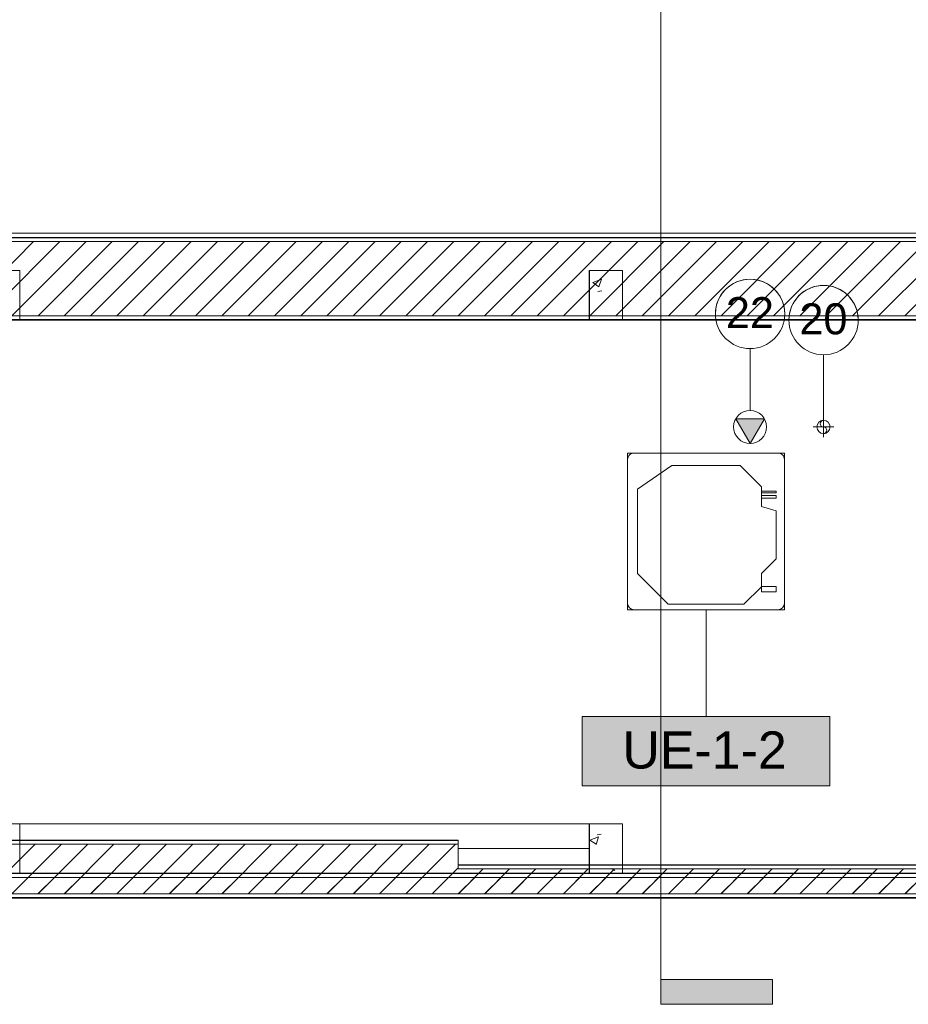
# Model space of a CAD drawing. Header units: metres. Extents: x 3 to 42.2, y -72.9 to -48.7.
# Tile 19 of 189: x 19.1 to 24.5, y -72.6 to -66.6. Entities that reach past the tile are written whole.
import ezdxf

# ---------------------------------------------------------------- set-up
doc = ezdxf.new("R2010")
doc.units = ezdxf.units.M
doc.linetypes.add('Oculto 1_5', pattern=[0.0022, 0.0015, -0.0007000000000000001])
for name, color, linetype, lineweight in [('A-COLS', 7, 'Continuous', 18), ('A-WALL', 7, 'Continuous', 18), ('A-WALL-PATT', 7, 'Continuous', 18), ('G-ANNO-SYMB', 7, 'Continuous', 9), ('M-EQPM', 7, 'Continuous', 18), ('M-MNTG', 7, 'Continuous', 18), ('S-BEAM', 7, 'Continuous', 18), ('S-COLS', 7, 'Continuous', 18)]:
    doc.layers.add(name, color=color, linetype=linetype, lineweight=lineweight)
doc.layers.add('M-EQPM-IDEN', color=1, linetype='Continuous', lineweight=9, true_color=0xff0000)
doc.layers.add('M-MNTG-IDEN', color=1, linetype='Continuous', lineweight=9, true_color=0xff0000)
doc.styles.add('Arial_1', font='arial.ttf', dxfattribs={"height": 0.1874999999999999})
doc.styles.add('Arial_2', font='arial.ttf', dxfattribs={"height": 0.2249999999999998})
pattern_1 = [(49.99999999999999, (21.555, -62.92899999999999), (0.5465545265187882, -0.04781508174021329), [0.05715, -0.62865]), (355, (21.555, -62.92899999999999), (-0.1057276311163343, 0.5731658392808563), [0.04572, -0.50292]), (100.451, (21.601, -62.933), (0.440827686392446, 0.5253490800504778), [0.04857, -0.53427]), (46.184, (21.555, -62.776), (0.8132373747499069, -0.1261291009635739), [0.08573, -0.9429799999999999]), (96.636, (21.623, -62.787), (0.7122119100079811, 0.7422871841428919), [0.07286000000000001, -0.8014100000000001]), (351.184, (21.555, -62.776), (0.7122166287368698, 0.7422739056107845), [0.06858, -0.75438]), (21, (21.631, -62.81399999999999), (0.4548461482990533, -0.3067949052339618), [0.05715, -0.62865]), (326, (21.631, -62.81399999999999), (0.1854048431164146, 0.5525599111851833), [0.04572, -0.50292]), (71.45100000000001, (21.669, -62.84), (0.6402508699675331, 0.2457631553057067), [0.04857, -0.53427]), (37.50000000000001, (21.555, -62.92899999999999), (0.009260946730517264, 0.2536671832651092), [0.02515, -0.47168, 0.02515, -0.48539, -0.5048199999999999]), (37.50000000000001, (21.555, -62.92899999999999), (0.009260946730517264, 0.2536671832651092), [-1.007, 0.02515, -0.47968]), (7.499999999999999, (21.555, -62.92899999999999), (0.2004558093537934, 0.3005459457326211), [0.02515, -0.26594, 0.02515, -0.46025, -0.1924]), (7.499999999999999, (21.555, -62.92899999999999), (0.2004558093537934, 0.3005459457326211), [-0.7764800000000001, 0.02515, -0.16726]), (327.5, (21.385, -62.92899999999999), (0.4067681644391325, -0.01718819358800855), [0.02515, -0.16535, 0.02515, -0.56921, -0.78867]), (327.5, (21.385, -62.92899999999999), (0.4067681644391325, -0.01718819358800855), [-0.78486, 0.02515, -0.76352]), (317.5, (21.309, -62.92899999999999), (0.4443831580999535, 0.07627942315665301), [0.02515, -0.2225, 0.02515, -0.36957, -0.56007]), (317.5, (21.309, -62.92899999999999), (0.4443831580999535, 0.07627942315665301), [-0.64237, 0.02515, -0.53492])]
pattern_2 = [(45, (21.555, -62.92899999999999), (-0.0795495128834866, 0.0795495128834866), [])]

# ---------------------------------------------------------------- blocks, each defined once
blk = doc.blocks.new('Paredes 14 - Paredes 21-7832839-1PAV')
at = {"layer": 'A-WALL', "color": 253, "true_color": 0xaaaaaa}
for p, q in [((32.64733909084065, -67.91555074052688), (14.74899755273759, -67.91555074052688)), ((14.74899755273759, -67.94196407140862), (32.64733909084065, -67.94196407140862))]:
    blk.add_line(p, q, dxfattribs=at)
blk = doc.blocks.new('4 GRE - ESCOLA DE CINEMA E AUDIOVISUAL CINE REX R07_rvt-1-1PAV')
at = {"layer": 'A-WALL-PATT', "true_color": 0xd4d4d4}
h = blk.add_hatch(dxfattribs=at)
h.set_pattern_fill('FP_1', color=254, style=0, pattern_type=2)
h.set_pattern_definition(pattern_1)
h.paths.add_polyline_path([(33.14483924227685, -67.94512227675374), (34.66733924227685, -67.94512227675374), (34.66733924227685, -67.94262227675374), (33.14483924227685, -67.94262227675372)])
h.paths.add_polyline_path([(32.28722419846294, -67.94512227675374), (32.64983924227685, -67.94512227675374), (32.64983924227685, -67.94262227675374), (14.74649770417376, -67.94262227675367), (14.74649770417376, -67.94512227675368), (29.82142436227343, -67.94512227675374)])
h.paths.add_polyline_path([(14.60149770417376, -67.94512227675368), (14.60149770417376, -67.94262227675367), (12.65910173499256, -67.94262227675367), (12.65910173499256, -67.94512227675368), (13.79372542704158, -67.94512227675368)])
h.paths.add_polyline_path([(12.30910173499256, -67.94512227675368), (12.30910173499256, -67.94262227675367), (11.71733924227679, -67.94262227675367), (11.71733924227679, -67.94512227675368)])
h = blk.add_hatch(dxfattribs=at)
h.set_pattern_fill('FP_2', color=254, style=0, pattern_type=2)
h.set_pattern_definition(pattern_2)
h.paths.add_polyline_path([(33.5201241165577, -68.41762227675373), (34.66733924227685, -68.41762227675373), (34.66733924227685, -67.96762227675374), (12.65882739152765, -67.96762227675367), (12.63415928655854, -68.36231195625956), (12.64660173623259, -68.36231195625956), (12.64660173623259, -68.41762227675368), (32.28722419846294, -68.41762227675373)])
h.paths.add_polyline_path([(12.32160173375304, -68.41762227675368), (12.32160173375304, -68.36231195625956), (12.33404418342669, -68.36231195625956), (12.30910173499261, -67.96762227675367), (11.71733924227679, -67.96762227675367), (11.71733924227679, -68.41762227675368), (12.25260052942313, -68.41762227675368)])
h = blk.add_hatch(dxfattribs=at)
h.set_pattern_fill('FP_1', color=254, style=0, pattern_type=2)
h.set_pattern_definition(pattern_1)
h.paths.add_polyline_path([(34.66733924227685, -68.44262227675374), (34.66733924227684, -68.44012227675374), (12.64660173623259, -68.44012227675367), (12.64660173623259, -68.44262227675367), (33.5201241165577, -68.44262227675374)])
h.paths.add_polyline_path([(11.94437554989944, -68.44262227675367), (12.32160173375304, -68.44262227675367), (12.32160173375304, -68.44012227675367), (11.71733924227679, -68.44012227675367), (11.71733924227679, -68.44262227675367)])
h = blk.add_hatch(dxfattribs=at)
h.set_pattern_fill('FP_1', color=254, style=0, pattern_type=2)
h.set_pattern_definition(pattern_1)
h.paths.add_polyline_path([(11.47228762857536, -71.9394422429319), (11.47228762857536, -71.59444224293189), (15.05955433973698, -71.5944422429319), (15.05955433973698, -71.5919422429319), (11.46978762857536, -71.5919422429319), (11.46978762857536, -71.9394422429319)])
h.paths.add_polyline_path([(21.79233924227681, -71.59444224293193), (21.79233924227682, -71.59194224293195), (15.25955433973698, -71.5919422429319), (15.25955433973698, -71.5944422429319), (21.19112493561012, -71.59444224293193)])
h = blk.add_hatch(dxfattribs=at)
h.set_pattern_fill('FP_2', color=254, style=0, pattern_type=2)
h.set_pattern_definition(pattern_2)
h.paths.add_polyline_path([(21.19112493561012, -71.91694224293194), (21.79233924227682, -71.91694224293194), (21.79233924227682, -71.61694224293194), (15.25955433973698, -71.61694224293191), (15.25955433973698, -71.72927817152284), (15.05955433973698, -71.72927817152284), (15.05955433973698, -71.61694224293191), (11.49478762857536, -71.6169422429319), (11.49478762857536, -71.91694224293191), (19.95822501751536, -71.91694224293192)])
h = blk.add_hatch(dxfattribs=at)
h.set_pattern_fill('FP_1', color=254, style=0, pattern_type=2)
h.set_pattern_definition(pattern_1)
h.paths.add_polyline_path([(37.21882387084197, -71.7955741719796), (40.16733924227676, -71.7955741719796), (40.16733924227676, -71.79330533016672), (17.5835000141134, -71.7930741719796), (17.5835000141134, -71.79557417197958), (34.75302403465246, -71.7955741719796)])
h.paths.add_polyline_path([(17.05017606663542, -71.79557417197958), (17.4385000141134, -71.79557417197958), (17.4385000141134, -71.7930741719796), (17.05017606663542, -71.7930741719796)])
h = blk.add_hatch(dxfattribs=at)
h.set_pattern_fill('FP_1', color=254, style=0, pattern_type=2)
h.set_pattern_definition(pattern_1)
h.paths.add_polyline_path([(29.34987493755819, -71.74444224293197), (29.34987493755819, -71.74194224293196), (21.79233924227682, -71.74194224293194), (21.79233924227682, -71.74444224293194), (28.58852444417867, -71.74444224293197)])
h = blk.add_hatch(dxfattribs=at)
h.set_pattern_fill('FP_2', color=254, style=0, pattern_type=2)
h.set_pattern_definition(pattern_2)
h.paths.add_polyline_path([(29.34987493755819, -71.91694224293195), (29.34987493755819, -71.76694224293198), (21.79233924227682, -71.76694224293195), (21.79233924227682, -71.91694224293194), (28.58852444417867, -71.91694224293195)])
h = blk.add_hatch(dxfattribs=at)
h.set_pattern_fill('FP_2', color=254, style=0, pattern_type=2)
h.set_pattern_definition(pattern_2)
h.paths.add_polyline_path([(26.73917456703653, -71.91807417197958), (40.16733924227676, -71.91807417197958), (40.16733924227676, -71.81807417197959), (17.05017606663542, -71.81807417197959), (17.05017606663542, -71.91807417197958), (26.12272460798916, -71.91807417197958)])
h = blk.add_hatch(dxfattribs=at)
h.set_pattern_fill('FP_1', color=254, style=0, pattern_type=2)
h.set_pattern_definition(pattern_1)
h.paths.add_polyline_path([(21.79233924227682, -71.94194224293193), (21.79233924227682, -71.93944224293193), (11.46978762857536, -71.9394422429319), (11.46978762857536, -71.9419422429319), (19.95822501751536, -71.94194224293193)])
h = blk.add_hatch(dxfattribs=at)
h.set_pattern_fill('FP_1', color=254, style=0, pattern_type=2)
h.set_pattern_definition(pattern_1)
h.paths.add_polyline_path([(27.35562452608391, -71.9430741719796), (40.16733924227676, -71.9430741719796), (40.16733924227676, -71.94057417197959), (17.05017606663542, -71.94057417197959), (17.05017606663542, -71.9430741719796), (24.88982468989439, -71.9430741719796)])
at = {"layer": 'A-WALL-PATT', "true_color": 0xaaaaaa}
h = blk.add_hatch(dxfattribs=at)
h.set_pattern_fill('FP_1', color=253, style=0, pattern_type=2)
h.set_pattern_definition(pattern_1)
h.paths.add_polyline_path([(29.34987493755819, -71.94194224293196), (29.34987493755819, -71.93944224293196), (21.79233924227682, -71.93944224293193), (21.79233924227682, -71.94194224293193), (27.35562452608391, -71.94194224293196)])
at = {"layer": 'S-COLS', "true_color": 0xaaaaaa}
h = blk.add_hatch(dxfattribs=at)
h.set_pattern_fill('FP_1', color=253, style=0, pattern_type=2)
h.set_pattern_definition(pattern_1)
h.paths.add_polyline_path([(22.78730015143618, -68.44262227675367), (22.78730015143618, -68.14262227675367), (22.58730015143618, -68.14262227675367), (22.58730015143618, -68.44262227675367)])
h = blk.add_hatch(dxfattribs=at)
h.set_pattern_fill('FP_1', color=253, style=0, pattern_type=2)
h.set_pattern_definition(pattern_1)
h.paths.add_polyline_path([(22.78725433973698, -71.79307817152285), (22.78725433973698, -71.49307817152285), (22.58725433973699, -71.49307817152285), (22.58725433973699, -71.79307817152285)])
at = {"layer": 'A-WALL', "color": 253, "true_color": 0xaaaaaa}
for p, q in [((32.67233924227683, -67.96762227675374), (14.72399770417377, -67.96762227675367)), ((32.64983924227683, -67.94512227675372), (14.74649770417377, -67.94512227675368)), ((32.64733924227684, -67.94262227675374), (14.74899770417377, -67.94262227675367)), ((34.66733924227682, -68.41762227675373), (11.7173392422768, -68.41762227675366)), ((34.66733924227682, -68.44012227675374), (11.7173392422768, -68.44012227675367)), ((11.7173392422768, -68.44262227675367), (34.66733924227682, -68.44262227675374)), ((15.25955433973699, -71.59444224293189), (21.79233924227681, -71.59444224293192)), ((15.25955433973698, -71.6169422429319), (21.79233924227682, -71.61694224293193)), ((21.79233924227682, -71.59194224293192), (19.08600001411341, -71.59194224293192)), ((21.79233924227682, -71.74194224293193), (21.79233924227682, -71.59194224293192)), ((40.16733924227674, -71.79557417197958), (17.5835000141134, -71.79557417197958)), ((35.00730015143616, -71.79307417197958), (17.58600001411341, -71.79307417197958)), ((26.8860000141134, -71.74194224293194), (21.79233924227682, -71.74194224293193)), ((21.79233924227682, -71.74194224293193), (21.79233924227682, -71.74444224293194)), ((21.79233924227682, -71.74444224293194), (21.79233924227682, -71.74194224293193)), ((21.79233924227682, -71.74444224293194), (29.34987493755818, -71.74444224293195)), ((21.79233924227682, -71.74444224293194), (21.79233924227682, -71.76694224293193)), ((21.79233924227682, -71.76694224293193), (21.79233924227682, -71.74444224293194)), ((21.79233924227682, -71.76694224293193), (29.34987493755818, -71.76694224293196)), ((40.16733924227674, -71.81807417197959), (17.56100001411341, -71.81807417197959)), ((11.49478762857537, -71.91694224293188), (21.79233924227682, -71.91694224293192)), ((40.16733924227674, -71.91807417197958), (17.05017606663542, -71.91807417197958)), ((21.79233924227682, -71.91694224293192), (29.34987493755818, -71.91694224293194)), ((11.46978762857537, -71.94194224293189), (21.79233924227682, -71.94194224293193)), ((11.47228762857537, -71.93944224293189), (21.79233924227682, -71.93944224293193)), ((40.16733924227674, -71.94057417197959), (17.05017606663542, -71.94057417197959)), ((17.05017606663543, -71.94307417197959), (40.16733924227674, -71.94307417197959)), ((21.79233924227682, -71.93944224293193), (21.79233924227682, -71.94194224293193)), ((21.79233924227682, -71.93944224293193), (29.34987493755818, -71.93944224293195)), ((21.79233924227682, -71.94194224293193), (21.79233924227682, -71.93944224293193)), ((21.79233924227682, -71.94194224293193), (29.34987493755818, -71.94194224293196))]:
    blk.add_line(p, q, dxfattribs=at)
at = {"layer": 'S-BEAM', "color": 253, "true_color": 0xaaaaaa}
for p, q in [((22.58725433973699, -71.49307817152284), (19.13732107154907, -71.49307817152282)), ((21.79233924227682, -71.64307817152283), (22.58725433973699, -71.64307817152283))]:
    blk.add_line(p, q, dxfattribs=at)
at = {"layer": 'S-COLS', "color": 253, "true_color": 0xaaaaaa}
for p, q in [((22.58730015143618, -68.14262227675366), (22.58730015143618, -68.44262227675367)), ((22.78730015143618, -68.14262227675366), (22.58730015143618, -68.14262227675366)), ((22.78730015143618, -68.44262227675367), (22.78730015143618, -68.14262227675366)), ((22.58730015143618, -68.44262227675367), (22.78730015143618, -68.44262227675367)), ((22.78725433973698, -71.49307817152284), (22.58725433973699, -71.49307817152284)), ((22.58725433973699, -71.49307817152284), (22.58725433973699, -71.79307817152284)), ((22.78725433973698, -71.79307817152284), (22.78725433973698, -71.49307817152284)), ((22.58725433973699, -71.79307817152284), (22.78725433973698, -71.79307817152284))]:
    blk.add_line(p, q, dxfattribs=at)
at = {"layer": 'A-WALL', "color": 253, "lineweight": 18, "true_color": 0xaaaaaa}
blk.add_blockref('Paredes 14 - Paredes 21-7832839-1PAV', (1.514361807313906e-07, 2.182847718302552e-05), dxfattribs=at)
blk = doc.blocks.new('Family - P54-299878-1PAV')
at = {"layer": 'S-COLS', "color": 253, "true_color": 0xaaaaaa}
for p, q in [((-0.09999999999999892, 0.1500000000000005), (-0.09999999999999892, -0.1500000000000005)), ((0.09999999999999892, 0.1500000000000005), (-0.09999999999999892, 0.1500000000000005)), ((0.09999999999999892, -0.1500000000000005), (0.09999999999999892, 0.1500000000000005)), ((-0.09999999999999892, -0.1500000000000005), (0.09999999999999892, -0.1500000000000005))]:
    blk.add_line(p, q, dxfattribs=at)
blk = doc.blocks.new('Family - P54-301574-1PAV')
at = {"layer": 'S-COLS', "color": 253, "true_color": 0xaaaaaa}
for p, q in [((-0.09999999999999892, 0.1500000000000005), (-0.09999999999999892, -0.1500000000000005)), ((0.09999999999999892, 0.1500000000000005), (-0.09999999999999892, 0.1500000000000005)), ((0.09999999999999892, -0.1500000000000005), (0.09999999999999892, 0.1500000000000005)), ((-0.09999999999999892, -0.1500000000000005), (0.09999999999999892, -0.1500000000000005))]:
    blk.add_line(p, q, dxfattribs=at)
blk = doc.blocks.new('Family - P43-299880-1PAV')
at = {"layer": 'S-COLS', "color": 253, "true_color": 0xaaaaaa}
for p, q in [((-0.09999999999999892, 0.1500000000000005), (-0.09999999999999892, -0.1500000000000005)), ((0.09999999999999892, 0.1500000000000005), (-0.09999999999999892, 0.1500000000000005)), ((0.09999999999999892, -0.1500000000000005), (0.09999999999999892, 0.1500000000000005)), ((-0.09999999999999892, -0.1500000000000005), (0.09999999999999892, -0.1500000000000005))]:
    blk.add_line(p, q, dxfattribs=at)
blk = doc.blocks.new('Family - P43-301562-1PAV')
at = {"layer": 'S-COLS', "color": 253, "true_color": 0xaaaaaa}
for p, q in [((-0.09999999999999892, 0.1500000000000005), (-0.09999999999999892, -0.1500000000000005)), ((0.09999999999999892, 0.1500000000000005), (-0.09999999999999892, 0.1500000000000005)), ((0.09999999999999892, -0.1500000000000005), (0.09999999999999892, 0.1500000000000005)), ((-0.09999999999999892, -0.1500000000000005), (0.09999999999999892, -0.1500000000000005))]:
    blk.add_line(p, q, dxfattribs=at)
blk = doc.blocks.new('Family - P55-299882-1PAV')
at = {"layer": 'S-COLS', "color": 253, "true_color": 0xaaaaaa}
for p, q in [((-0.09999999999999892, 0.1500000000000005), (-0.09999999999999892, -0.1500000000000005)), ((0.09999999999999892, 0.1500000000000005), (-0.09999999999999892, 0.1500000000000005)), ((0.09999999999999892, -0.1500000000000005), (0.09999999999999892, 0.1500000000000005)), ((-0.09999999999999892, -0.1500000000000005), (0.09999999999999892, -0.1500000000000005))]:
    blk.add_line(p, q, dxfattribs=at)
blk = doc.blocks.new('Family - P55-301575-1PAV')
at = {"layer": 'S-COLS', "color": 253, "true_color": 0xaaaaaa}
for p, q in [((-0.09999999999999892, 0.1500000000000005), (-0.09999999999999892, -0.1500000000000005)), ((0.09999999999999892, 0.1500000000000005), (-0.09999999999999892, 0.1500000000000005)), ((0.09999999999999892, -0.1500000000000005), (0.09999999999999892, 0.1500000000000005)), ((-0.09999999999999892, -0.1500000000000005), (0.09999999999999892, -0.1500000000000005))]:
    blk.add_line(p, q, dxfattribs=at)
blk = doc.blocks.new('Family - P44-299884-1PAV')
at = {"layer": 'S-COLS', "color": 253, "true_color": 0xaaaaaa}
for p, q in [((-0.09999999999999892, 0.1500000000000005), (-0.09999999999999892, -0.1500000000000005)), ((0.09999999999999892, 0.1500000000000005), (-0.09999999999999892, 0.1500000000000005)), ((0.09999999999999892, -0.1500000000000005), (0.09999999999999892, 0.1500000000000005)), ((-0.09999999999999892, -0.1500000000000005), (0.09999999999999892, -0.1500000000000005))]:
    blk.add_line(p, q, dxfattribs=at)
blk = doc.blocks.new('Family - P44-301563-1PAV')
at = {"layer": 'S-COLS', "color": 253, "true_color": 0xaaaaaa}
for p, q in [((-0.09999999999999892, 0.1500000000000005), (-0.09999999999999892, -0.1500000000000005)), ((0.09999999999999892, 0.1500000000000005), (-0.09999999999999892, 0.1500000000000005)), ((0.09999999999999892, -0.1500000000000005), (0.09999999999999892, 0.1500000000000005)), ((-0.09999999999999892, -0.1500000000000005), (0.09999999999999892, -0.1500000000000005))]:
    blk.add_line(p, q, dxfattribs=at)
blk = doc.blocks.new('ESTRUTURAL CINE REX _011_IFC-1-1PAV')
at = {"layer": 'A-COLS', "color": 253, "lineweight": 18, "true_color": 0xaaaaaa}
for name, p in [('Family - P43-301562-1PAV', (19.03732107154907, -68.29202227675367)), ('Family - P44-301563-1PAV', (22.68862107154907, -68.29202227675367)), ('Family - P54-301574-1PAV', (19.03732107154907, -71.64312227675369)), ('Family - P55-301575-1PAV', (22.68862107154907, -71.64312227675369))]:
    blk.add_blockref(name, p, dxfattribs=at)
at = {"layer": 'S-COLS', "color": 253, "lineweight": 18, "true_color": 0xaaaaaa}
for name, p in [('Family - P43-299880-1PAV', (19.03732107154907, -68.29202227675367)), ('Family - P44-299884-1PAV', (22.68862107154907, -68.29202227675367)), ('Family - P54-299878-1PAV', (19.03732107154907, -71.64312227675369)), ('Family - P55-299882-1PAV', (22.68862107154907, -71.64312227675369))]:
    blk.add_blockref(name, p, dxfattribs=at)
blk = doc.blocks.new('V8 K7 4V 9_0-14_0kW - MIH100Q4HN18-939145-1PAV')
at = {"layer": 'M-EQPM', "color": 1, "true_color": 0xff0000}
for p, q in [((-0.4350000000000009, 0.4750000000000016), (-0.4750000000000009, 0.4750000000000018)), ((-0.4750000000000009, 0.4750000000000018), (-0.4750000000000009, 0.4349999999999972)), ((-0.4750000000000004, 0.4349999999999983), (-0.4750000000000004, -0.4349999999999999)), ((0.4349999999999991, 0.4749999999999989), (-0.4350000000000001, 0.4749999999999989)), ((0.4750000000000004, 0.4749999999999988), (0.4349999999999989, 0.4749999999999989)), ((0.4750000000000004, 0.4349999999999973), (0.4750000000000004, 0.4749999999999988)), ((0.4749999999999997, -0.4350000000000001), (0.4749999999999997, 0.4349999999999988)), ((-0.206423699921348, 0.3995763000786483), (-0.4149999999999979, 0.2549999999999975)), ((-0.4149999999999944, 0.254999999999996), (-0.2064236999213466, 0.3995763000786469)), ((0.2064236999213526, 0.3995763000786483), (-0.206423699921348, 0.3995763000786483)), ((-0.2064236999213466, 0.3995763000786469), (0.2064236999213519, 0.3995763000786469)), ((0.3350000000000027, 0.2709999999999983), (0.2064236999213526, 0.3995763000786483)), ((0.206423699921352, 0.3995763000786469), (0.3350000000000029, 0.2709999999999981)), ((-0.4149999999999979, 0.2549999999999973), (-0.4149999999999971, -0.2550000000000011)), ((-0.4150000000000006, -0.2550000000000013), (-0.4150000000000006, 0.2549999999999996)), ((0.3350000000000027, 0.1509999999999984), (0.3350000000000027, 0.2709999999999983)), ((0.3350000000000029, 0.2709999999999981), (0.3350000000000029, 0.1509999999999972)), ((0.4249999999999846, 0.2441733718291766), (0.3349999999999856, 0.2441733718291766)), ((0.4250000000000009, 0.2346433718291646), (0.4250000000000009, 0.2441733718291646)), ((0.3349999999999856, 0.2346433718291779), (0.4249999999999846, 0.2346433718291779)), ((0.4249999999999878, 0.2171608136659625), (0.3349999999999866, 0.2171608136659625)), ((0.3349999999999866, 0.2012608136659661), (0.4249999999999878, 0.2012608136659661)), ((0.4250000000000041, 0.2012608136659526), (0.4250000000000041, 0.2171608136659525)), ((0.4250000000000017, 0.1250000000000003), (0.3350000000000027, 0.1509999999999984)), ((0.3350000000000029, 0.1509999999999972), (0.4250000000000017, 0.1249999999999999)), ((0.4250000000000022, -0.1649999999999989), (0.4250000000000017, 0.1250000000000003)), ((0.4250000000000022, 0.1250000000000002), (0.4250000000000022, -0.1649999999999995)), ((0.3350000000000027, -0.2549999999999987), (0.4250000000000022, -0.1649999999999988)), ((0.4250000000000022, -0.1649999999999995), (0.335000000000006, -0.2549999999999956)), ((-0.4149999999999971, -0.2550000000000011), (-0.2295763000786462, -0.4404236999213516)), ((-0.2295763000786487, -0.4404236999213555), (-0.4150000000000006, -0.2550000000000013)), ((0.3350000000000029, -0.3349999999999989), (0.3350000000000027, -0.2549999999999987)), ((0.335000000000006, -0.2549999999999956), (0.335000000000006, -0.3350000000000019)), ((0.229576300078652, -0.44042369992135), (0.3350000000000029, -0.3349999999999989)), ((0.335000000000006, -0.3350000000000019), (0.229576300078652, -0.4404236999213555)), ((0.4249999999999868, -0.3329999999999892), (0.3349999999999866, -0.3329999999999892)), ((0.3350000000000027, -0.335143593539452), (0.3350000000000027, -0.365000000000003)), ((0.425000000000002, -0.365000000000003), (0.425000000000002, -0.333000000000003)), ((0.3349999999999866, -0.3649999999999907), (0.4249999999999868, -0.3649999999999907)), ((-0.4750000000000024, -0.4350000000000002), (-0.4750000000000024, -0.4749999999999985)), ((-0.4750000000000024, -0.4749999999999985), (-0.4349999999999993, -0.4749999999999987)), ((-0.4349999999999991, -0.4750000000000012), (0.4349999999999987, -0.475000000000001)), ((-0.2295763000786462, -0.4404236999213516), (0.229576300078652, -0.44042369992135)), ((0.229576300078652, -0.4404236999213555), (-0.2295763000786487, -0.4404236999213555)), ((0.4349999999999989, -0.4750000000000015), (0.4749999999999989, -0.4750000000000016)), ((0.4749999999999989, -0.4750000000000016), (0.474999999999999, -0.4350000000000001))]:
    blk.add_line(p, q, dxfattribs=at)
for centre, radius, start, end in [((-0.4349999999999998, 0.4349999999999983), 0.04000000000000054, 89.99999999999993, 180.0000000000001), ((0.4349999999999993, 0.4349999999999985), 0.0400000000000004, 359.9999999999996, 90.00000000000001), ((-0.4349999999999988, -0.4349999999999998), 0.04000000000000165, 179.9999999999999, 269.999999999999), ((0.4349999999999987, -0.4350000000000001), 0.0400000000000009, 269.9999999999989, 359.9999999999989)]:
    blk.add_arc(centre, radius, start, end, dxfattribs=at)
blk = doc.blocks.new('Ponto de força - PONTO DE FORÇA - EQUIPAMENTO-V56-1PAV')
at = {"layer": 'M-MNTG', "linetype": 'Oculto 1_5', "true_color": 0xff0000}
blk.add_hatch(color=1, dxfattribs=at).paths.add_polyline_path([(-1.51601398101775e-14, -0.09999999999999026), (0.08660254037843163, 0.05000000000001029), (-0.08660254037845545, 0.05000000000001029), (-0.009459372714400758, -0.08361588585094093)])
at = {"layer": 'M-MNTG'}
for p, q in [((0.08660254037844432, 0.0500000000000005), (-0.08660254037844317, 0.05000000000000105)), ((-0.08660254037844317, 0.05000000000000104), (-1.590461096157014e-15, -0.09999999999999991)), ((-1.590461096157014e-15, -0.09999999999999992), (0.08660254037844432, 0.0500000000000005))]:
    blk.add_line(p, q, dxfattribs=at)
blk.add_circle((0, 1.267766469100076e-18), 0.1000000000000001, dxfattribs=at)
blk = doc.blocks.new('Ponto de dreno - PONTO DE DRENO-878181-1PAV')
at = {"layer": 'M-MNTG'}
for p, q in [((5.218428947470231e-16, -0.0625), (6.605814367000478e-16, 0.0625)), ((-0.06249999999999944, 2.409535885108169e-18), (0.06250000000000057, 2.44887201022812e-18)), ((3.229693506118e-17, 0.02), (0, 0))]:
    blk.add_line(p, q, dxfattribs=at)
blk.add_circle((5.583533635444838e-16, 2.429205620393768e-18), 0.04000000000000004, dxfattribs=at)
for centre, radius, start, end in [((5.583533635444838e-16, 0.02000000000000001), 0.01999999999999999, 89.99999999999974, 269.9999999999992), ((0, -0.02), 0.02000000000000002, 270.0000000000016, 90.00000000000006)]:
    blk.add_arc(centre, radius, start, end, dxfattribs=at)
blk = doc.blocks.new('Corte - M_Final do corte - Preenchido-28045-1PAV')
at = {"layer": 'G-ANNO-SYMB'}
blk.add_hatch(color=256, dxfattribs=at).paths.add_polyline_path([(0, 0.008999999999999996), (0, 0), (-0.002, 0), (-0.002, 0.008999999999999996)])
for p, q in [((0, 0.008999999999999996), (-0.002, 0.008999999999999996)), ((-0.002, 0.008999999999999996), (-0.002, 0)), ((0, 0), (0, 0.008999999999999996)), ((-0.002, 0), (0, 0))]:
    blk.add_line(p, q, dxfattribs=at)
blk = doc.blocks.new('M_Identificador de auxiliar MEP_BTS - Em caixas-891259-1PAV')
at = {"layer": 'M-MNTG-IDEN'}
blk.add_circle((4.520956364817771e-18, 3.243388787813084e-23), 0.002800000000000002, dxfattribs=at)
for centre, start, end in [((4.758693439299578e-18, 5.839239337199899e-20), 359.9999999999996, 179.9999999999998), ((4.758693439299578e-18, 8.515079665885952e-19), 179.9999999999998, 359.9999999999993)]:
    blk.add_arc(centre, 0.002800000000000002, start, end, dxfattribs=at)
blk = doc.blocks.new('M_Identificador de equipamento mecânico_BTS - Em caixas-817025-1PAV')
at = {"layer": 'M-EQPM-IDEN', "true_color": 0xf5f5f5}
blk.add_hatch(color=7, dxfattribs=at).paths.add_polyline_path([(0.01, 0.002800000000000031), (0.01, -0.002799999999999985), (-0.009999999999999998, -0.002799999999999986), (-0.009999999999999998, 0.002800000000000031)])
at = {"layer": 'M-EQPM-IDEN'}
for p, q in [((0.01, 0.002800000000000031), (-0.009999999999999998, 0.002800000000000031)), ((-0.009999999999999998, 0.002800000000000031), (-0.009999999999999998, -0.002799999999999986)), ((-0.009999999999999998, 0.002800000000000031), (0.01, 0.002800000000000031)), ((-0.009999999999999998, -0.002799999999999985), (-0.009999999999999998, 0.002800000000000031)), ((0.01, -0.002799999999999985), (0.01, 0.002800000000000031)), ((0.01, 0.002800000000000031), (0.01, -0.002799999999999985)), ((-0.009999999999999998, -0.002799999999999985), (0.01, -0.002799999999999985)), ((0.01, -0.002799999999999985), (-0.009999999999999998, -0.002799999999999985))]:
    blk.add_line(p, q, dxfattribs=at)

msp = doc.modelspace()

# ---------------------------------------------------------------- linework, layer by layer
at = {"layer": 'G-ANNO-SYMB'}
msp.add_line((23.02128024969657, -49.81909535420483), (23.02128024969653, -72.43684854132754), dxfattribs=at)
at = {"layer": 'M-EQPM-IDEN'}
msp.add_line((23.29414424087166, -70.19774102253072), (23.29414424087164, -70.84274102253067), dxfattribs=at)
at = {"layer": 'M-MNTG-IDEN'}
for p, q in [((23.56085599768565, -68.99019259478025), (23.56085599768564, -68.61519259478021)), ((24.00600366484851, -69.02769259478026), (24.0060036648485, -68.65269259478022))]:
    msp.add_line(p, q, dxfattribs=at)

# ---------------------------------------------------------------- block references
at = {"lineweight": 5}
for name in ['4 GRE - ESCOLA DE CINEMA E AUDIOVISUAL CINE REX R07_rvt-1-1PAV', 'ESTRUTURAL CINE REX _011_IFC-1-1PAV']:
    msp.add_blockref(name, (0, 0), dxfattribs=at)
at = {"layer": 'G-ANNO-SYMB', "extrusion": (0, 0, -1), "xscale": 74.99999999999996, "yscale": 74.99999999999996, "zscale": 74.99999999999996, "rotation": 90.00000000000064}
msp.add_blockref('Corte - M_Final do corte - Preenchido-28045-1PAV', (-23.02128024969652, -72.4368485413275), dxfattribs=at)
at = {"layer": 'M-EQPM', "color": 1, "true_color": 0xff0000}
msp.add_blockref('V8 K7 4V 9_0-14_0kW - MIH100Q4HN18-939145-1PAV', (23.29414424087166, -69.72274102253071), dxfattribs=at)
at = {"layer": 'M-EQPM-IDEN', "xscale": 74.99999999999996, "yscale": 74.99999999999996, "zscale": 74.99999999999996}
msp.add_blockref('M_Identificador de equipamento mecânico_BTS - Em caixas-817025-1PAV', (23.29414424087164, -71.05274102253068), dxfattribs=at)
at = {"layer": 'M-MNTG'}
for name, p in [('Ponto de força - PONTO DE FORÇA - EQUIPAMENTO-V56-1PAV', (23.56085599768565, -69.09019259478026)), ('Ponto de dreno - PONTO DE DRENO-878181-1PAV', (24.00600366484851, -69.09019259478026))]:
    msp.add_blockref(name, p, dxfattribs=at)
at = {"layer": 'M-MNTG-IDEN', "xscale": 74.99999999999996, "yscale": 74.99999999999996, "zscale": 74.99999999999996}
for p in [(23.56085599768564, -68.40519259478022), (24.0060036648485, -68.44269259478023)]:
    msp.add_blockref('M_Identificador de auxiliar MEP_BTS - Em caixas-891259-1PAV', p, dxfattribs=at)

# ---------------------------------------------------------------- texts
at = {"layer": 'M-EQPM-IDEN', "color": 7, "insert": (22.78760354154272, -70.934012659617), "char_height": 0.2249999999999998, "width": 1.220569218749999, "attachment_point": 1, "style": 'Arial_2'}
msp.add_mtext('UE-1-2', dxfattribs=at)
at = {"layer": 'M-MNTG-IDEN', "color": 7, "char_height": 0.1874999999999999, "width": 0.3487340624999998, "attachment_point": 1, "style": 'Arial_1'}
for s, insert in [('22', (23.4143152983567, -68.30397985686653)), ('20', (23.85946296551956, -68.34147985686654))]:
    msp.add_mtext(s, dxfattribs=dict(at, insert=insert))

doc.saveas('drawing.dxf')
